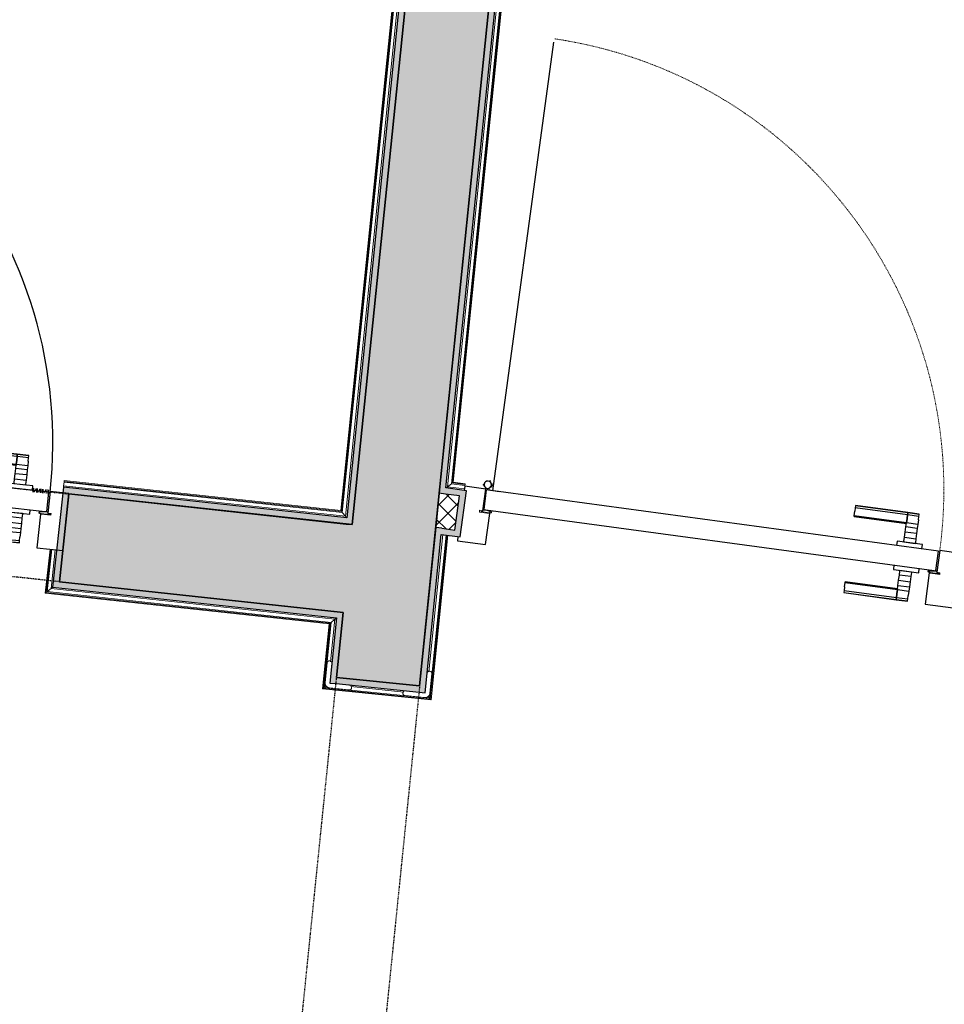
# Model space of a CAD drawing. Header units: millimetres. Extents: x -24070 to 30874, y -36590 to 4541.
# Tile 53 of 64: x -6689 to -4804, y -22550 to -20543. Entities that reach past the tile are written whole.
import ezdxf

# ---------------------------------------------------------------- set-up
doc = ezdxf.new("R2010")
doc.units = ezdxf.units.MM
doc.linetypes.add('Tiret', pattern=[2.5, 1.25, -1.25])
doc.linetypes.add('Tiret_2_', pattern=[2.5, 1.25, -1.25])
doc.layers.add('A-AREA', color=4, linetype='Tiret', lineweight=100, true_color=0x00ffff)
doc.layers.add('A-DOOR-HDLN', color=5, linetype='Tiret', lineweight=25, true_color=0x0000ff)
for name, color, linetype, lineweight in [('A-DOOR', 7, 'Continuous', 25), ('A-DOOR-FRAM', 7, 'Continuous', 25), ('A-FLOR-HRAL', 7, 'Continuous', 18), ('A-WALL', 7, 'Continuous', 25), ('A-WALL-PATT', 7, 'Continuous', 25), ('BATIEMENT', 7, 'Continuous', 18), ('BATIMENT', 7, 'Continuous', 25), ('ELEMENTS DETAILS', 7, 'Continuous', 18), ('EQP SPE', 7, 'Continuous', 18), ('SOLS', 7, 'Continuous', 25)]:
    doc.layers.add(name, color=color, linetype=linetype, lineweight=lineweight)

# ---------------------------------------------------------------- blocks, each defined once
blk = doc.blocks.new('PRT_SIMPLE_HUI_58x68x48 - PRT_BOIS_1V_930x2040x40-552384-2021_015_1111_DCE_1_50_N0 FINI_PLB_EFS')
at = {"layer": 'ELEMENTS DETAILS', "lineweight": 25}
h = blk.add_hatch(color=256, dxfattribs=at)
h.paths.add_polyline_path([(-483.8, -9.7), (-485.1, -11.7), (-496.5, -13.2), (-500.5, -13.7), (-500.5, -14.5), (-495.9, -14.5), (-483.8, -12.8), (-483.8, -10.4)])
h.paths.add_polyline_path([(-508.5, -8), (-508, -11.5), (-502, -11.1), (-502.2, -10.2), (-505.2, -10.2), (-505.2, -9.3), (-488.3, -9.5), (-485.1, -10.6), (-483.8, -9.7), (-488.9, -8), (-505.4, -8)])
h = blk.add_hatch(color=256, dxfattribs=at)
h.paths.add_polyline_path([(413.8, -9.7), (413.8, -12.8), (428.2, -14.5), (430.5, -14.5), (430.3, -13.2), (425.8, -13.2), (415.1, -11.7), (414.5, -10.7)])
h.paths.add_polyline_path([(418.5, -8), (413.8, -9.7), (415.1, -10.6), (418.7, -9.3), (435.2, -9.8), (435.2, -10.2), (432, -10.7), (432, -11.5), (438.5, -11.5), (438.5, -8), (418.5, -8)])
at = {"layer": 'A-DOOR'}
for p, q in [((-499.5, -14.5), (-499.5, -54.5)), ((426, -14.5), (-496, -14.5)), ((430.5, -54.5), (430.5, -14.5)), ((-499.5, -54.5), (430.5, -54.5)), ((417, -54.5), (417, -977.5))]:
    blk.add_line(p, q, dxfattribs=at)
at = {"layer": 'A-DOOR-FRAM'}
for p, q in [((-487, 56), (-545, 56)), ((-545, 56), (-545, 47.5)), ((-487, -8), (-487, 56)), ((475, 56), (417, 56)), ((417, 56), (417, -8)), ((475, 47.5), (475, 56)), ((-502, -56), (-502, -11.5)), ((-488.5, -8), (-487, -8)), ((417, -8), (418.5, -8)), ((432, -11.5), (432, -56)), ((-545, -47.5), (-545, -56)), ((-545, -56), (-502, -56)), ((432, -56), (475, -56)), ((475, -56), (475, -47.5))]:
    blk.add_line(p, q, dxfattribs=at)
at = {"layer": 'BATIMENT'}
for p, q in [((-427.1, 55), (-450.6, 55)), ((-450.6, 55), (-450.6, 54.5)), ((-450.6, 54.5), (-450.6, 50.4)), ((-427.1, 54.5), (-450.6, 54.5)), ((-450.6, 50.4), (-450.6, 43.3)), ((-427.1, 50.4), (-450.6, 50.4)), ((-450.6, 34), (-450.6, 43.3)), ((-319.6, 55), (-427.1, 55)), ((-427.1, 55), (-427.1, 54.5)), ((-427.1, 54.5), (-427.1, 55)), ((-427.1, 54.5), (-427.1, 50.4)), ((-319.6, 54.5), (-427.1, 54.5)), ((-427.1, 50.4), (-427.1, 54.5)), ((-427.1, 50.4), (-427.1, 43.3)), ((-319.6, 50.4), (-427.1, 50.4)), ((-427.1, 43.3), (-427.1, 50.4)), ((-427.1, 34), (-427.1, 43.3)), ((-427.1, 43.3), (-427.1, 34)), ((-319.6, 54.5), (-319.6, 55)), ((-319.6, 50.4), (-319.6, 54.5)), ((-319.6, 43.3), (-319.6, 50.4)), ((-319.6, 43.3), (-319.6, 34)), ((-450.6, 25.6), (-450.6, 34)), ((-427.1, 34), (-450.6, 34)), ((-450.6, 15.2), (-450.6, 25.6)), ((-427.1, 25.6), (-450.6, 25.6)), ((-427.1, 32.8), (-427.1, 34)), ((-319.6, 34), (-427.1, 34)), ((-427.1, 34), (-427.1, 25.6)), ((-427.1, 32.8), (-319.6, 32.8)), ((-427.1, 25.6), (-427.1, 15.2)), ((-319.6, 34), (-319.6, 32.8)), ((-450.6, 4.4), (-450.6, 15.2)), ((-427.1, 15.2), (-450.6, 15.2)), ((-450.6, -4), (-450.6, 4.4)), ((-450.6, 4.4), (-427.1, 4.4)), ((-427.1, 15.2), (-427.1, 4.4)), ((-427.1, 4.4), (-427.1, -4)), ((-465.6, -5.5), (-465.6, -14.5)), ((-413.4, -5.5), (-465.6, -5.5)), ((-450.6, -4), (-450.6, -5)), ((-450.6, -5), (-427.1, -5)), ((-427.1, -5), (-427.1, -4)), ((-413.4, -14.5), (-413.4, -5.5)), ((-465.6, -54.5), (-465.6, -63.5)), ((-413.4, -63.5), (-413.4, -54.5)), ((-465.6, -63.5), (-413.4, -63.5)), ((-427.1, -64), (-450.6, -64)), ((-450.6, -64), (-450.6, -65)), ((-450.6, -73.4), (-450.6, -65)), ((-450.6, -84.2), (-450.6, -73.4)), ((-427.1, -73.4), (-450.6, -73.4)), ((-427.1, -65), (-427.1, -64)), ((-427.1, -65), (-427.1, -73.4)), ((-427.1, -73.4), (-427.1, -84.2)), ((-450.6, -94.6), (-450.6, -84.2)), ((-450.6, -84.2), (-427.1, -84.2)), ((-450.6, -103), (-450.6, -94.6)), ((-450.6, -94.6), (-427.1, -94.6)), ((-427.1, -84.2), (-427.1, -94.6)), ((-427.1, -94.6), (-427.1, -103)), ((-450.6, -112.3), (-450.6, -103)), ((-450.6, -103), (-427.1, -103)), ((-450.6, -112.3), (-450.6, -119.4)), ((-450.6, -119.4), (-450.6, -123.5)), ((-450.6, -119.4), (-427.1, -119.4)), ((-427.1, -103), (-427.1, -101.8)), ((-319.6, -101.8), (-427.1, -101.8)), ((-427.1, -112.3), (-427.1, -103)), ((-427.1, -103), (-319.6, -103)), ((-427.1, -103), (-427.1, -112.3)), ((-427.1, -112.3), (-427.1, -119.4)), ((-427.1, -119.4), (-427.1, -112.3)), ((-427.1, -119.4), (-427.1, -123.5)), ((-427.1, -119.4), (-319.6, -119.4)), ((-427.1, -123.5), (-427.1, -119.4)), ((-319.6, -101.8), (-319.6, -103)), ((-319.6, -103), (-319.6, -112.3)), ((-319.6, -119.4), (-319.6, -112.3)), ((-319.6, -123.5), (-319.6, -119.4)), ((-450.6, -123.5), (-450.6, -124)), ((-450.6, -123.5), (-427.1, -123.5)), ((-450.6, -124), (-427.1, -124)), ((-427.1, -123.5), (-427.1, -124)), ((-427.1, -123.5), (-319.6, -123.5)), ((-427.1, -124), (-427.1, -123.5)), ((-427.1, -124), (-319.6, -124)), ((-319.6, -124), (-319.6, -123.5))]:
    blk.add_line(p, q, dxfattribs=at)
at = {"layer": 'BATIMENT', "color": 176, "linetype": 'Tiret', "lineweight": 18, "true_color": 0x000080}
blk.add_arc((428, -54.5), 930, 180, 269.3192, dxfattribs=at)
at = {"layer": 'BATIMENT'}
for radius, start, end in [(7.5, 360, 180), (7.5, 135, 165), (9.12, 111.9887, 120), (7.5, 60, 120), (9.12, 60, 68.0113), (9.12, 155.8208, 180), (9.12, 180, 204.1792), (7.5, 180, 360), (7.5, 180, 240), (9.12, 240, 248.0113), (7.5, 270, 330), (7.5, 0, 30), (7.5, 331.1215, 0), (9.12, 0, 24.1792)]:
    blk.add_arc((429, -65.5), radius, start, end, dxfattribs=at)
at = {"layer": 'ELEMENTS DETAILS'}
for p, q in [((-488.5, -8), (-508.5, -8)), ((-508.5, -8), (-508.5, -11.5)), ((-508.5, -11.5), (-502, -11.5)), ((-505.2, -10.2), (-505.2, -9.3)), ((-505.2, -9.3), (-488.7, -9.3)), ((-502, -10.2), (-505.2, -10.2)), ((-502, -11.5), (-502, -10.2)), ((-496.1, -13.2), (-500.5, -13.2)), ((-500.5, -13.2), (-500.5, -14.5)), ((-500.5, -14.5), (-496, -14.5)), ((-485.1, -11.7), (-496.1, -13.2)), ((-496, -14.5), (-483.8, -12.8)), ((-488.7, -9.3), (-485.1, -10.6)), ((-483.8, -9.7), (-488.5, -8)), ((-485.1, -10.6), (-485.1, -11.7)), ((-483.8, -12.8), (-483.8, -9.7)), ((418.5, -8), (413.8, -9.7)), ((413.8, -9.7), (413.8, -12.8)), ((413.8, -12.8), (426, -14.5)), ((415.1, -10.6), (418.7, -9.3)), ((415.1, -11.7), (415.1, -10.6)), ((426.1, -13.2), (415.1, -11.7)), ((438.5, -8), (418.5, -8)), ((418.7, -9.3), (435.2, -9.3)), ((426, -14.5), (430.5, -14.5)), ((430.5, -13.2), (426.1, -13.2)), ((430.5, -14.5), (430.5, -13.2)), ((435.2, -10.2), (432, -10.2)), ((432, -10.2), (432, -11.5)), ((432, -11.5), (438.5, -11.5)), ((435.2, -9.3), (435.2, -10.2)), ((438.5, -11.5), (438.5, -8))]:
    blk.add_line(p, q, dxfattribs=at)
at = {"layer": 'EQP SPE'}
for p, q in [((430.5, -54.5), (403.5, -54.5)), ((430.5, -40.5), (430.5, -54.5))]:
    blk.add_line(p, q, dxfattribs=at)
blk = doc.blocks.new('PRT_SIMPLE_HUI_58x68x48 TUNE L - PRT_BOIS_1V_EI30_930x2040x40-552185-2021_015_1111_DCE_1_50_N0 FINI_PLB_EFS')
at = {"layer": 'ELEMENTS DETAILS'}
h = blk.add_hatch(color=256, dxfattribs=at)
h.paths.add_polyline_path([(-483.8, -62.2), (-485.1, -64.2), (-498.4, -65.7), (-500.5, -65.7), (-500.5, -67), (-496, -67), (-483.8, -65.3)])
h.paths.add_polyline_path([(-508.5, -60.5), (-508.5, -64), (-502, -64), (-502, -62.7), (-505.2, -62.7), (-504.8, -61.8), (-488.7, -61.8), (-485.1, -63.1), (-483.8, -62.2), (-488.5, -60.5), (-492.8, -60.5)])
h = blk.add_hatch(color=256, dxfattribs=at)
h.paths.add_polyline_path([(413.8, -62.2), (413.8, -65.3), (426, -67), (430.5, -67), (430.5, -65.7), (426.1, -65.7), (415.1, -64.2)])
h.paths.add_polyline_path([(418.5, -60.5), (413.8, -62.2), (415.1, -63.1), (418.7, -61.8), (435.2, -61.8), (435.2, -62.7), (432, -62.7), (432, -64), (438.5, -64), (438.5, -60.5)])
at = {"layer": 'A-DOOR'}
for p, q in [((-499.5, -67), (-499.5, -107)), ((426, -67), (-496, -67)), ((430.5, -107), (430.5, -67)), ((-499.5, -107), (430.5, -107))]:
    blk.add_line(p, q, dxfattribs=at)
at = {"layer": 'BATIMENT'}
for p, q in [((-487, 8.5), (-540.4, 8.5)), ((-540.4, 8.5), (-540.4, -108.5)), ((-487, -60.5), (-487, 8.5)), ((-427.1, 2.5), (-450.6, 2.5)), ((-450.6, 2.5), (-450.6, 2)), ((-450.6, 2), (-450.6, -2.1)), ((-427.1, 2), (-450.6, 2)), ((-319.6, 2.5), (-427.1, 2.5)), ((-427.1, 2.5), (-427.1, 2)), ((-427.1, 2), (-427.1, 2.5)), ((-427.1, 2), (-427.1, -2.1)), ((-319.6, 2), (-427.1, 2)), ((-427.1, -2.1), (-427.1, 2)), ((-319.6, 2), (-319.6, 2.5)), ((-319.6, -2.1), (-319.6, 2)), ((470.3, 8.5), (417, 8.5)), ((417, 8.5), (417, -60.5)), ((470.3, -108.5), (470.3, 8.5)), ((-450.6, -2.1), (-450.6, -9.2)), ((-427.1, -2.1), (-450.6, -2.1)), ((-450.6, -18.5), (-450.6, -9.2)), ((-450.6, -26.9), (-450.6, -18.5)), ((-427.1, -18.5), (-450.6, -18.5)), ((-427.1, -2.1), (-427.1, -9.2)), ((-319.6, -2.1), (-427.1, -2.1)), ((-427.1, -9.2), (-427.1, -2.1)), ((-427.1, -18.5), (-427.1, -9.2)), ((-427.1, -9.2), (-427.1, -18.5)), ((-427.1, -19.7), (-427.1, -18.5)), ((-319.6, -18.5), (-427.1, -18.5)), ((-427.1, -18.5), (-427.1, -26.9)), ((-427.1, -19.7), (-319.6, -19.7)), ((-319.6, -9.2), (-319.6, -2.1)), ((-319.6, -9.2), (-319.6, -18.5)), ((-319.6, -18.5), (-319.6, -19.7)), ((-450.6, -37.3), (-450.6, -26.9)), ((-427.1, -26.9), (-450.6, -26.9)), ((-450.6, -48.1), (-450.6, -37.3)), ((-427.1, -37.3), (-450.6, -37.3)), ((-427.1, -26.9), (-427.1, -37.3)), ((-427.1, -37.3), (-427.1, -48.1)), ((-465.6, -58), (-465.6, -67)), ((-413.4, -58), (-465.6, -58)), ((-450.6, -56.5), (-450.6, -48.1)), ((-450.6, -48.1), (-427.1, -48.1)), ((-450.6, -56.5), (-450.6, -57.5)), ((-450.6, -57.5), (-427.1, -57.5)), ((-427.1, -48.1), (-427.1, -56.5)), ((-427.1, -57.5), (-427.1, -56.5)), ((-413.4, -67), (-413.4, -58)), ((-502, -108.5), (-502, -64)), ((-488.5, -60.5), (-487, -60.5)), ((417, -60.5), (418.5, -60.5)), ((432, -64), (432, -108.5)), ((-540.4, -108.5), (-502, -108.5)), ((-465.6, -107), (-465.6, -116)), ((-465.6, -116), (-413.4, -116)), ((-427.1, -116.5), (-450.6, -116.5)), ((-450.6, -116.5), (-450.6, -117.5)), ((-450.6, -125.9), (-450.6, -117.5)), ((-427.1, -117.5), (-427.1, -116.5)), ((-427.1, -117.5), (-427.1, -125.9)), ((-413.4, -116), (-413.4, -107)), ((417, -107), (417, -1030)), ((432, -108.5), (470.3, -108.5)), ((-450.6, -136.7), (-450.6, -125.9)), ((-427.1, -125.9), (-450.6, -125.9)), ((-450.6, -147.1), (-450.6, -136.7)), ((-450.6, -136.7), (-427.1, -136.7)), ((-427.1, -125.9), (-427.1, -136.7)), ((-427.1, -136.7), (-427.1, -147.1)), ((-450.6, -155.5), (-450.6, -147.1)), ((-450.6, -147.1), (-427.1, -147.1)), ((-450.6, -164.8), (-450.6, -155.5)), ((-450.6, -155.5), (-427.1, -155.5)), ((-427.1, -147.1), (-427.1, -155.5)), ((-427.1, -155.5), (-427.1, -154.3)), ((-319.6, -154.3), (-427.1, -154.3)), ((-427.1, -164.8), (-427.1, -155.5)), ((-427.1, -155.5), (-319.6, -155.5)), ((-427.1, -155.5), (-427.1, -164.8)), ((-319.6, -154.3), (-319.6, -155.5)), ((-319.6, -155.5), (-319.6, -164.8)), ((-450.6, -164.8), (-450.6, -171.9)), ((-450.6, -171.9), (-450.6, -176)), ((-450.6, -171.9), (-427.1, -171.9)), ((-450.6, -176), (-450.6, -176.5)), ((-450.6, -176), (-427.1, -176)), ((-450.6, -176.5), (-427.1, -176.5)), ((-427.1, -164.8), (-427.1, -171.9)), ((-427.1, -171.9), (-427.1, -164.8)), ((-427.1, -171.9), (-427.1, -176)), ((-427.1, -171.9), (-319.6, -171.9)), ((-427.1, -176), (-427.1, -171.9)), ((-427.1, -176), (-427.1, -176.5)), ((-427.1, -176), (-319.6, -176)), ((-427.1, -176.5), (-427.1, -176)), ((-427.1, -176.5), (-319.6, -176.5)), ((-319.6, -171.9), (-319.6, -164.8)), ((-319.6, -176), (-319.6, -171.9)), ((-319.6, -176.5), (-319.6, -176))]:
    blk.add_line(p, q, dxfattribs=at)
for centre, radius, start, end in [((428, -107), 930, 180, 269.3192), ((429, -118), 9.12, 155.8208, 180), ((429, -118), 9.12, 180, 204.1792), ((429, -118), 7.5, 360, 180), ((429, -118), 7.5, 180, 360), ((429, -118), 7.5, 180, 240), ((429, -118), 7.5, 135, 160.5126), ((429, -118), 9.12, 111.9887, 120), ((429, -118), 7.5, 60, 120), ((429, -118), 7.5, 270, 0), ((429, -118), 9.12, 60, 68.0113), ((429, -118), 7.5, 0, 30), ((429, -118), 9.12, 0, 24.1792), ((429, -118), 9.12, 240, 248.0113)]:
    blk.add_arc(centre, radius, start, end, dxfattribs=at)
at = {"layer": 'ELEMENTS DETAILS'}
for p, q in [((-488.5, -60.5), (-508.5, -60.5)), ((-508.5, -60.5), (-508.5, -64)), ((-508.5, -64), (-502, -64)), ((-505.2, -62.7), (-505.2, -61.8)), ((-505.2, -61.8), (-488.7, -61.8)), ((-502, -62.7), (-505.2, -62.7)), ((-502, -64), (-502, -62.7)), ((-496.1, -65.7), (-500.5, -65.7)), ((-500.5, -65.7), (-500.5, -67)), ((-500.5, -67), (-496, -67)), ((-485.1, -64.2), (-496.1, -65.7)), ((-496, -67), (-483.8, -65.3)), ((-488.7, -61.8), (-485.1, -63.1)), ((-483.8, -62.2), (-488.5, -60.5)), ((-485.1, -63.1), (-485.1, -64.2)), ((-483.8, -65.3), (-483.8, -62.2)), ((418.5, -60.5), (413.8, -62.2)), ((413.8, -62.2), (413.8, -65.3)), ((413.8, -65.3), (426, -67)), ((415.1, -63.1), (418.7, -61.8)), ((415.1, -64.2), (415.1, -63.1)), ((426.1, -65.7), (415.1, -64.2)), ((438.5, -60.5), (418.5, -60.5)), ((418.7, -61.8), (435.2, -61.8)), ((426, -67), (430.5, -67)), ((430.5, -65.7), (426.1, -65.7)), ((430.5, -67), (430.5, -65.7)), ((435.2, -62.7), (432, -62.7)), ((432, -62.7), (432, -64)), ((432, -64), (438.5, -64)), ((435.2, -61.8), (435.2, -62.7)), ((438.5, -64), (438.5, -60.5))]:
    blk.add_line(p, q, dxfattribs=at)
at = {"layer": 'EQP SPE'}
for p, q in [((430.5, -93), (430.5, -107)), ((430.5, -107), (403.5, -107))]:
    blk.add_line(p, q, dxfattribs=at)
blk = doc.blocks.new('Garde-corps - Garde-corps-506445-2021_015_1111_DCE_1_50_N0 FINI_PLB_EFS')
at = {"layer": 'A-FLOR-HRAL'}
for p, q in [((-5816.5, -21494.9), (-5686.5, -20220)), ((-5808.7, -21488.7), (-5679.4, -20220.7)), ((-5806.8, -21487.2), (-5677.7, -20220.9)), ((-5805, -21485.8), (-5676, -20221.1)), ((-5808.7, -21488.7), (-5816.5, -21494.9)), ((-5781.2, -21492.4), (-5808.7, -21488.7)), ((-5781, -21490.7), (-5806.8, -21487.2)), ((-5780.8, -21489.1), (-5805, -21485.8)), ((-5804.5, -21485.9), (-5805, -21485.8)), ((-5781.2, -21492.4), (-5781.5, -21494.1)), ((-5781, -21490.7), (-5781.2, -21492.4)), ((-5781, -21490.7), (-5780.8, -21489.1)), ((-5782.2, -21499.5), (-5816.5, -21494.9))]:
    blk.add_line(p, q, dxfattribs=at)
for points, knots in [([(-5805, -21485.8), (-5805, -21485.8), (-5805.1, -21485.8), (-5805.2, -21485.9), (-5805.4, -21486.1), (-5805.5, -21486.2), (-5805.7, -21486.3), (-5805.9, -21486.4), (-5806, -21486.6), (-5806.1, -21486.7), (-5806.3, -21486.8), (-5806.4, -21486.9), (-5806.5, -21487), (-5806.7, -21487.1), (-5806.8, -21487.2), (-5806.8, -21487.2)], [0.1, 0.1, 0.1, 0.1, 0.2, 0.3, 0.4, 0.475, 0.55, 0.6, 0.65, 0.7, 0.75, 0.8, 0.85, 0.9, 1, 1, 1, 1]), ([(-5816.5, -21494.9), (-5816.5, -21494.9), (-5816.6, -21494.9), (-5816.8, -21495), (-5817, -21495.2), (-5817.2, -21495.3), (-5817.3, -21495.5), (-5817.5, -21495.6), (-5817.8, -21495.9), (-5818.1, -21496.1), (-5818.4, -21496.3), (-5818.6, -21496.5), (-5819.1, -21496.9), (-5819.5, -21497.2), (-5819.8, -21497.4)], [0, 0, 0, 0, 0.166667, 0.25, 0.333333, 0.416667, 0.458333, 0.5, 0.583333, 0.666667, 0.708333, 0.75, 0.833333, 1, 1, 1, 1])]:
    blk.add_open_spline(points, degree=3, knots=knots, dxfattribs=at)
blk = doc.blocks.new('Garde-corps - Garde-corps-507123-2021_015_1111_DCE_1_50_N0 FINI_PLB_EFS')
at = {"layer": 'A-FLOR-HRAL'}
for p, q in [((-5704.8, -18314.8), (-6034.1, -21543.5)), ((-5702.9, -18313.3), (-6032.6, -21545.4)), ((-5701, -18311.8), (-6031.1, -21547.3)), ((-5693.2, -18305.6), (-6024.7, -21555.1)), ((-6599.2, -21492.9), (-6599.5, -21495.9)), ((-6599.2, -21492.9), (-6598.4, -21485.8)), ((-6024.7, -21555.1), (-6599.2, -21492.9)), ((-6598.4, -21485.8), (-6598.2, -21484.1)), ((-6031.1, -21547.3), (-6598.4, -21485.8)), ((-6598.1, -21482.5), (-6598.2, -21484.1)), ((-6032.6, -21545.4), (-6598.2, -21484.1)), ((-6034.1, -21543.5), (-6598.1, -21482.5)), ((-6031.1, -21547.3), (-6024.7, -21555.1))]:
    blk.add_line(p, q, dxfattribs=at)
for points, knots in [([(-6034.1, -21543.5), (-6034.1, -21543.6), (-6034.1, -21543.6), (-6034, -21543.7), (-6033.8, -21543.9), (-6033.7, -21544.1), (-6033.6, -21544.2), (-6033.4, -21544.4), (-6033.3, -21544.5), (-6033.2, -21544.7), (-6033.1, -21544.8), (-6033, -21544.9), (-6032.9, -21545), (-6032.8, -21545.2), (-6032.7, -21545.3), (-6032.6, -21545.4)], [0.1, 0.1, 0.1, 0.1, 0.2, 0.3, 0.4, 0.475, 0.55, 0.6, 0.65, 0.7, 0.75, 0.8, 0.85, 0.9, 1, 1, 1, 1]), ([(-6024.7, -21555.1), (-6024.7, -21555.1), (-6024.7, -21555.2), (-6024.5, -21555.4), (-6024.4, -21555.6), (-6024.2, -21555.8), (-6024.1, -21556), (-6023.9, -21556.2), (-6023.7, -21556.4), (-6023.4, -21556.7), (-6023.2, -21557), (-6023, -21557.2), (-6022.6, -21557.7), (-6022.3, -21558.2), (-6022, -21558.4)], [0, 0, 0, 0, 0.166667, 0.25, 0.333333, 0.416667, 0.458333, 0.5, 0.583333, 0.666667, 0.708333, 0.75, 0.833333, 1, 1, 1, 1])]:
    blk.add_open_spline(points, degree=3, knots=knots, dxfattribs=at)
blk = doc.blocks.new('Garde-corps - Garde-corps-511184-2021_015_1111_DCE_1_50_N0 FINI_PLB_EFS')
at = {"layer": 'A-FLOR-HRAL'}
for p, q in [((-5855, -21872.3), (-5826.5, -21592.4)), ((-5853.3, -21925.9), (-5819.4, -21593.4)), ((-5851.8, -21927.8), (-5817.7, -21593.6)), ((-5850.3, -21929.6), (-5816, -21593.8)), ((-6626.8, -21622.1), (-6636.5, -21711.7)), ((-6625.2, -21622.3), (-6634.7, -21710.2)), ((-6623.4, -21622.5), (-6632.8, -21708.7)), ((-6616.3, -21623.3), (-6624.9, -21702.4)), ((-6636.5, -21711.7), (-6057.7, -21774.4)), ((-6634.7, -21710.2), (-6055.8, -21772.9)), ((-6632.8, -21708.7), (-6624.9, -21702.4)), ((-6632.8, -21708.7), (-6053.9, -21771.4)), ((-6624.9, -21702.4), (-6046.1, -21765.1)), ((-6057.7, -21774.4), (-6071.2, -21907)), ((-6055.8, -21772.9), (-6069.4, -21905.6)), ((-6053.9, -21771.4), (-6067.5, -21904)), ((-6046.1, -21765.1), (-6055, -21851.9)), ((-6053.9, -21771.4), (-6046.1, -21765.1)), ((-6071.2, -21907), (-5850.3, -21929.6)), ((-6069.4, -21905.6), (-5851.8, -21927.8)), ((-6067.5, -21904), (-6064.3, -21901.4)), ((-6067.5, -21904), (-5853.3, -21925.9)), ((-6013.9, -21902.3), (-5905.5, -21913.4)), ((-5853.3, -21925.9), (-5856.1, -21922.5))]:
    blk.add_line(p, q, dxfattribs=at)
for points, knots in [([(-6636.5, -21711.7), (-6636.5, -21711.7), (-6636.5, -21711.7), (-6636.3, -21711.6), (-6636.2, -21711.4), (-6636, -21711.3), (-6635.8, -21711.1), (-6635.7, -21711), (-6635.5, -21710.9), (-6635.4, -21710.8), (-6635.3, -21710.7), (-6635.1, -21710.6), (-6635, -21710.5), (-6634.8, -21710.4), (-6634.7, -21710.3), (-6634.7, -21710.2)], [0.1, 0.1, 0.1, 0.1, 0.2, 0.3, 0.4, 0.475, 0.55, 0.6, 0.65, 0.7, 0.75, 0.8, 0.85, 0.9, 1, 1, 1, 1]), ([(-6624.9, -21702.4), (-6624.9, -21702.4), (-6624.9, -21702.3), (-6624.7, -21702.2), (-6624.5, -21702), (-6624.3, -21701.9), (-6624.1, -21701.7), (-6623.9, -21701.5), (-6623.6, -21701.3), (-6623.3, -21701.1), (-6623.1, -21700.9), (-6622.8, -21700.7), (-6622.3, -21700.3), (-6621.9, -21699.9), (-6621.6, -21699.7)], [0, 0, 0, 0, 0.166667, 0.25, 0.333333, 0.416667, 0.458333, 0.5, 0.583333, 0.666667, 0.708333, 0.75, 0.833333, 1, 1, 1, 1]), ([(-6057.7, -21774.4), (-6057.6, -21774.4), (-6057.6, -21774.4), (-6057.5, -21774.3), (-6057.3, -21774.1), (-6057.1, -21774), (-6057, -21773.8), (-6056.8, -21773.7), (-6056.7, -21773.6), (-6056.6, -21773.5), (-6056.4, -21773.4), (-6056.3, -21773.3), (-6056.2, -21773.2), (-6056, -21773.1), (-6055.9, -21773), (-6055.8, -21772.9)], [0.1, 0.1, 0.1, 0.1, 0.2, 0.3, 0.4, 0.475, 0.55, 0.6, 0.65, 0.7, 0.75, 0.8, 0.85, 0.9, 1, 1, 1, 1]), ([(-6046.1, -21765.1), (-6046.1, -21765.1), (-6046.1, -21765), (-6045.9, -21764.9), (-6045.7, -21764.7), (-6045.5, -21764.5), (-6045.3, -21764.4), (-6045.1, -21764.2), (-6044.9, -21764), (-6044.6, -21763.8), (-6044.3, -21763.6), (-6044, -21763.4), (-6043.6, -21763), (-6043.1, -21762.6), (-6042.8, -21762.4)], [0, 0, 0, 0, 0.166667, 0.25, 0.333333, 0.416667, 0.458333, 0.5, 0.583333, 0.666667, 0.708333, 0.75, 0.833333, 1, 1, 1, 1]), ([(-6071.2, -21907), (-6071.2, -21907), (-6071.1, -21907), (-6071, -21906.9), (-6070.9, -21906.8), (-6070.7, -21906.6), (-6070.5, -21906.5), (-6070.4, -21906.4), (-6070.2, -21906.3), (-6070.1, -21906.1), (-6070, -21906), (-6069.8, -21905.9), (-6069.7, -21905.8), (-6069.5, -21905.7), (-6069.4, -21905.6), (-6069.4, -21905.6)], [0.1, 0.1, 0.1, 0.1, 0.2, 0.3, 0.4, 0.475, 0.55, 0.6, 0.65, 0.7, 0.75, 0.8, 0.85, 0.9, 1, 1, 1, 1]), ([(-5850.3, -21929.6), (-5850.3, -21929.6), (-5850.3, -21929.5), (-5850.4, -21929.4), (-5850.6, -21929.2), (-5850.7, -21929.1), (-5850.9, -21928.9), (-5851, -21928.7), (-5851.1, -21928.6), (-5851.2, -21928.5), (-5851.3, -21928.3), (-5851.4, -21928.2), (-5851.5, -21928.1), (-5851.6, -21927.9), (-5851.7, -21927.8), (-5851.8, -21927.8)], [0.1, 0.1, 0.1, 0.1, 0.2, 0.3, 0.4, 0.475, 0.55, 0.6, 0.65, 0.7, 0.75, 0.8, 0.85, 0.9, 1, 1, 1, 1])]:
    blk.add_open_spline(points, degree=3, knots=knots, dxfattribs=at)
blk = doc.blocks.new('1010_PROTECTION  D_ANGLE - 1010_PROTECTION  D_ANGLE-534363-2021_015_1111_DCE_1_50_N0 FINI_PLB_EFS')
at = {"layer": 'EQP SPE'}
for p, q in [((-10, 40), (-10, 0)), ((0, 0), (0, 40)), ((40, 0), (0, 0)), ((0, -10), (40, -10))]:
    blk.add_line(p, q, dxfattribs=at)
for centre, radius, start, end in [((-5, 40), 5, 360, 180), ((0, 0), 10, 180, 270), ((40, -5), 5, 270, 90)]:
    blk.add_arc(centre, radius, start, end, dxfattribs=at)
blk = doc.blocks.new('1010_PROTECTION  D_ANGLE - 1010_PROTECTION  D_ANGLE-540501-2021_015_1111_DCE_1_50_N0 FINI_PLB_EFS')
at = {"layer": 'EQP SPE'}
for p, q in [((40, 10), (0, 10)), ((0, -40), (0, 0)), ((0, 0), (40, 0)), ((-10, 0), (-10, -40))]:
    blk.add_line(p, q, dxfattribs=at)
for centre, radius, start, end in [((0, 0), 10, 90, 180), ((40, 5), 5, 270, 90), ((-5, -40), 5, 180, 0)]:
    blk.add_arc(centre, radius, start, end, dxfattribs=at)
blk = doc.blocks.new('B02_ARC_rvt-1-2021_015_1111_DCE_1_50_N0 FINI_PLB_EFS')
at = {"layer": 'A-WALL-PATT', "true_color": 0xdadada}
h = blk.add_hatch(color=254, dxfattribs=at)
h.paths.add_polyline_path([(-5862.4, -21914.8), (-5828.2, -21579.6), (-5840.6, -21577.9), (-5874.8, -21913.5), (-5873.5, -21913.6)])
h.paths.add_polyline_path([(-5821.1, -21509.9), (-5610.2, -19442.7), (-5622.6, -19441), (-5833.5, -21508.2)])
h.paths.add_polyline_path([(-5603.1, -19373), (-5484.8, -18213.7), (-5497.3, -18212.2), (-5615.5, -19371.3)])
h.paths.add_polyline_path([(-5477.7, -18144), (-5476.5, -18131.6), (-5488.9, -18130.1), (-5490.2, -18142.6)])
for points in [[(-6010.9, -21572.2), (-5676.3, -18291.9), (-5688.7, -18290.5), (-6023.3, -21570.9), (-6022, -21571)], [(-6609.2, -21701.1), (-6588.4, -21509.7), (-6600.9, -21508.3), (-6621.6, -21699.7)], [(-6023.3, -21570.9), (-6022, -21558.4), (-6599.5, -21495.9), (-6600.9, -21508.3), (-6059.9, -21566.9)], [(-6042.8, -21762.4), (-6041.6, -21750), (-6607.8, -21688.6), (-6609.2, -21701.1), (-6059.9, -21760.5)], [(-6043.9, -21896.2), (-6029.1, -21751.3), (-6041.6, -21750), (-6056.4, -21895)], [(-5874.8, -21913.5), (-5873.5, -21901), (-6042.7, -21883.8), (-6043.9, -21896.2), (-5993.1, -21901.4)]]:
    blk.add_hatch(color=254, dxfattribs=at).paths.add_polyline_path(points)
at = {"layer": 'A-WALL-PATT', "lineweight": 18}
h = blk.add_hatch(dxfattribs=at)
h.set_pattern_fill('FP_1', color=256, style=0, pattern_type=2)
h.set_pattern_definition([(45, (0, 0), (-17.67767, 17.67767), []), (135, (0, 0), (-17.67767, -17.67767), [])])
h.paths.add_polyline_path([(-3901, -21840.7), (-3891.6, -21771.3), (-4765.7, -21652.9), (-4775.1, -21722.2), (-3902.5, -21840.4)])
h.paths.add_polyline_path([(-5801.5, -21583.2), (-5792.1, -21513.8), (-5833.5, -21508.2), (-5840.6, -21577.9), (-5804.5, -21582.8)])
at = {"layer": 'A-WALL-PATT', "true_color": 0xdadada}
h = blk.add_hatch(color=254, dxfattribs=at)
h.paths.add_polyline_path([(-3902.5, -21769.8), (-3900.9, -21757.4), (-4776.5, -21638.8), (-4782.7, -21685.9), (-4770.4, -21687.5), (-4765.7, -21652.9), (-3994, -21757.4)])
h.paths.add_polyline_path([(-5784.4, -21550.2), (-5778, -21503.1), (-5819.8, -21497.4), (-5821.1, -21509.9), (-5792.1, -21513.8), (-5796.8, -21548.5), (-5792.1, -21549.1)])
at = {"layer": 'A-WALL-PATT', "lineweight": 5, "true_color": 0xdadada}
h = blk.add_hatch(color=254, dxfattribs=at)
h.paths.add_polyline_path([(-3902.7, -21853), (-3901, -21840.7), (-4775.1, -21722.2), (-4770.4, -21687.5), (-4782.8, -21685.9), (-4789.2, -21732.9), (-3994.1, -21840.7)])
h.paths.add_polyline_path([(-5790.8, -21597.2), (-5784.4, -21550.2), (-5796.8, -21548.5), (-5801.5, -21583.2), (-5828.2, -21579.6), (-5829.5, -21592), (-5796.8, -21596.4)])
at = {"layer": 'A-AREA'}
blk.add_line((-6662.8, -21501.6), (-6626.6, -21505.5), dxfattribs=at)
at = {"layer": 'A-WALL'}
for p, q in [((-5821.1, -21509.9), (-5833.5, -21508.2)), ((-5792.1, -21513.8), (-5821.1, -21509.9)), ((-5796.8, -21548.5), (-5792.1, -21513.8)), ((-5801.5, -21583.2), (-5796.8, -21548.5)), ((-5828.2, -21579.6), (-5840.6, -21577.9)), ((-5828.2, -21579.6), (-5801.5, -21583.2))]:
    blk.add_line(p, q, dxfattribs=at)
at = {"layer": 'BATIEMENT', "lineweight": 25}
for p, q in [((-5690, -18302.9), (-6022, -21558.4)), ((-6010.9, -21572.2), (-5676.3, -18291.9)), ((-5622.6, -19441), (-5833.5, -21508.2)), ((-5819.8, -21497.4), (-5689.5, -20219.7)), ((-6600.9, -21508.3), (-6621.6, -21699.7)), ((-6607.8, -21688.6), (-6588.4, -21509.7)), ((-6599.5, -21495.9), (-6600.9, -21508.3)), ((-6022, -21558.4), (-6599.5, -21495.9)), ((-6588.4, -21509.7), (-6023.3, -21570.9)), ((-5833.5, -21508.2), (-5840.6, -21577.9)), ((-5778, -21503.1), (-5819.8, -21497.4)), ((-5790.8, -21597.2), (-5778, -21503.1)), ((-6023.3, -21570.9), (-6010.9, -21572.2)), ((-5840.6, -21577.9), (-5873.5, -21901)), ((-5862.4, -21914.8), (-5829.5, -21592)), ((-5829.5, -21592), (-5790.8, -21597.2)), ((-6041.6, -21750), (-6607.8, -21688.6)), ((-6621.6, -21699.7), (-6609.2, -21701.1)), ((-6609.2, -21701.1), (-6042.8, -21762.4)), ((-6042.7, -21883.8), (-6029.1, -21751.3)), ((-6029.1, -21751.3), (-6041.6, -21750)), ((-6042.8, -21762.4), (-6056.4, -21895)), ((-6056.4, -21895), (-6043.9, -21896.2)), ((-5873.5, -21901), (-6042.7, -21883.8)), ((-6043.9, -21896.2), (-5874.8, -21913.5)), ((-5874.8, -21913.5), (-5862.4, -21914.8))]:
    blk.add_line(p, q, dxfattribs=at)
at = {"layer": 'SOLS'}
for p, q in [((-5744.4, -21540.9), (-5742.9, -21541.1)), ((-5729.9, -21545.5), (-5730.2, -21547.5)), ((-5729.6, -21543), (-5729.7, -21544.2)), ((-4834.4, -21668.9), (-4834.1, -21666.9)), ((-4833.9, -21665.6), (-4833.8, -21664.3)), ((-4820.4, -21666.1), (-4818.9, -21666.3))]:
    blk.add_line(p, q, dxfattribs=at)
at = {"layer": 'BATIEMENT', "lineweight": 18}
for name in ['Garde-corps - Garde-corps-507123-2021_015_1111_DCE_1_50_N0 FINI_PLB_EFS', 'Garde-corps - Garde-corps-506445-2021_015_1111_DCE_1_50_N0 FINI_PLB_EFS', 'Garde-corps - Garde-corps-511184-2021_015_1111_DCE_1_50_N0 FINI_PLB_EFS']:
    blk.add_blockref(name, (0, 0), dxfattribs=at)
at = {"layer": 'BATIMENT', "lineweight": 18}
for name, p, rotation in [('PRT_SIMPLE_HUI_58x68x48 TUNE L - PRT_BOIS_1V_EI30_930x2040x40-552185-2021_015_1111_DCE_1_50_N0 FINI_PLB_EFS', (-7137.2, -21558.3), 173.8181912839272), ('PRT_SIMPLE_HUI_58x68x48 - PRT_BOIS_1V_930x2040x40-552384-2021_015_1111_DCE_1_50_N0 FINI_PLB_EFS', (-5318.3, -21613.3), 172.2844194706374)]:
    blk.add_blockref(name, p, dxfattribs=dict(at, rotation=rotation))
at = {"layer": 'EQP SPE', "lineweight": 18}
for name, p, rotation in [('1010_PROTECTION  D_ANGLE - 1010_PROTECTION  D_ANGLE-540501-2021_015_1111_DCE_1_50_N0 FINI_PLB_EFS', (-6056.4, -21895), 84.17562311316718), ('1010_PROTECTION  D_ANGLE - 1010_PROTECTION  D_ANGLE-534363-2021_015_1111_DCE_1_50_N0 FINI_PLB_EFS', (-5862.4, -21914.8), 84.17562311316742)]:
    blk.add_blockref(name, p, dxfattribs=dict(at, rotation=rotation))
blk = doc.blocks.new('Ouverture en rectangle - Ouverture en rectangle _100x207_-3508368-2021_015_1111_DCE_1_50_N0 FINI_PLB_EFS')
at = {"layer": 'A-DOOR-HDLN', "linetype": 'Tiret_2_'}
for p, q in [((-500, 90), (500, 90)), ((500, -90), (-500, -90))]:
    blk.add_line(p, q, dxfattribs=at)
blk = doc.blocks.new('Ouverture en rectangle - Ouverture en rectangle _150x207_-3507346-2021_015_1111_DCE_1_50_N0 FINI_PLB_EFS')
at = {"layer": 'A-DOOR-HDLN', "linetype": 'Tiret_2_'}
for p, q in [((-750, 85), (750, 85)), ((750, -85), (-750, -85))]:
    blk.add_line(p, q, dxfattribs=at)
blk = doc.blocks.new('B02_DC_STR_rvt-1-2021_015_1111_DCE_1_50_N0 FINI_PLB_EFS')
at = {"layer": 'A-WALL-PATT', "true_color": 0x787878}
h = blk.add_hatch(color=8, dxfattribs=at)
h.paths.add_polyline_path([(-6036.5, -23498.8), (-6025.8, -23393.3), (-6194.9, -23376.1), (-6205.4, -23479.5), (-6059.9, -23496.1)])
h.paths.add_polyline_path([(-5873.5, -21901), (-5507.4, -18311.7), (-5676.3, -18291.9), (-6042.7, -21883.8), (-6010.9, -21887)])
h = blk.add_hatch(color=8, dxfattribs=at)
h.paths.add_polyline_path([(-6029.1, -21751.3), (-6010.9, -21572.2), (-6588.4, -21509.7), (-6607.8, -21688.6), (-6059.9, -21748)])
h.paths.add_polyline_path([(-7602, -21580.9), (-7582.6, -21402), (-8636, -21287.9), (-8650.9, -21467.1), (-8650.9, -21467.3), (-7848.1, -21554.3)])
at = {"layer": 'BATIEMENT', "lineweight": 25}
for p, q in [((-5676.3, -18291.9), (-6010.9, -21572.2)), ((-5873.5, -21901), (-5507.4, -18311.7)), ((-6588.4, -21509.7), (-6607.8, -21688.6)), ((-6010.9, -21572.2), (-6588.4, -21509.7)), ((-6607.8, -21688.6), (-6029.1, -21751.3)), ((-6029.1, -21751.3), (-6042.7, -21883.8)), ((-6042.7, -21883.8), (-5873.5, -21901))]:
    blk.add_line(p, q, dxfattribs=at)
at = {"layer": 'BATIMENT', "color": 5, "lineweight": 25, "true_color": 0x0000ff}
for name, p, rotation in [('Ouverture en rectangle - Ouverture en rectangle _100x207_-3508368-2021_015_1111_DCE_1_50_N0 FINI_PLB_EFS', (-7095.2, -21545.3), 353.8181912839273), ('Ouverture en rectangle - Ouverture en rectangle _150x207_-3507346-2021_015_1111_DCE_1_50_N0 FINI_PLB_EFS', (-6034.2, -22638.5), 264.1756231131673)]:
    blk.add_blockref(name, p, dxfattribs=dict(at, rotation=rotation))

msp = doc.modelspace()

# ---------------------------------------------------------------- block references
at = {"lineweight": 5}
for name in ['B02_DC_STR_rvt-1-2021_015_1111_DCE_1_50_N0 FINI_PLB_EFS', 'B02_ARC_rvt-1-2021_015_1111_DCE_1_50_N0 FINI_PLB_EFS']:
    msp.add_blockref(name, (0, 0), dxfattribs=at)

doc.saveas('drawing.dxf')
